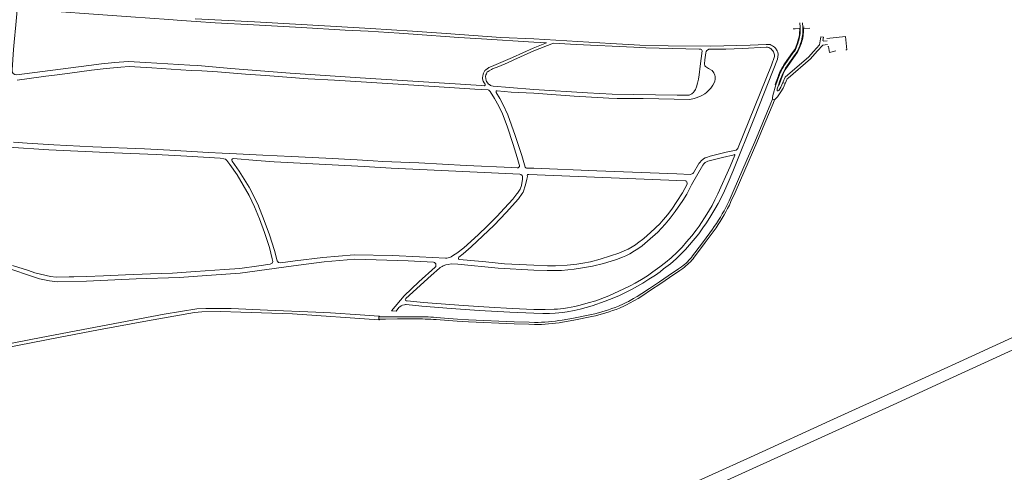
# Model space of a CAD drawing. Extents: x 145000 to 155000, y 457500 to 470000.
# Tile 101 of 196: x 149513 to 150446, y 461372 to 461801. Entities that reach past the tile are written whole.
import ezdxf

# ---------------------------------------------------------------- set-up
doc = ezdxf.new("R2010")
doc.units = 0
doc.header["$LTSCALE"] = 0.2
doc.header["$MEASUREMENT"] = 0
doc.layers.add('kant verharding', color=252, linetype='Continuous', lineweight=0)

msp = doc.modelspace()

# ---------------------------------------------------------------- linework, layer by layer
at = {"layer": 'kant verharding', "lineweight": 0}
for p, q in [((150252.33, 461797.73), (150252.53, 461793.59)), ((150252.33, 461797.73), (150252.53, 461793.59)), ((150252.69, 461791), (150252.53, 461793.59)), ((150255.04, 461793.78), (150254.85, 461797.8)), ((150256.41, 461793.8), (150255.04, 461793.78)), ((150255.04, 461793.73), (150255.04, 461793.78)), ((150252.11, 461790.77), (150252.1, 461790.83)), ((150252.69, 461790.86), (150252.69, 461791)), ((150255.16, 461790.95), (150255.15, 461791.2)), ((150255.69, 461790.97), (150255.65, 461788.75)), ((150249.44, 461775.94), (150250.23, 461778.17)), ((150252.61, 461775.68), (150251.73, 461773.46)), ((150237.69, 461758.83), (150245.34, 461769.56)), ((150238, 461758.27), (150246.04, 461769.56)), ((150240.13, 461756.95), (150247.93, 461767.97)), ((150248.46, 461767.74), (150240.61, 461756.61)), ((149675.31, 461752.76), (149685.44, 461752.31)), ((150229.45, 461739.26), (150232.28, 461747.11)), ((150229.45, 461739.26), (150226.48, 461729.06)), ((150238.27, 461740.21), (150236.08, 461741.17)), ((150230.98, 461733.41), (150230.72, 461733.77)), ((150228.22, 461724.91), (150226.29, 461725.63)), ((149704.84, 461674.44), (149712.2, 461674.16)), ((149865.27, 461525.02), (149869.65, 461524.9)), ((149853.32, 461520.03), (149853.25, 461516.61))]:
    msp.add_line(p, q, dxfattribs=at)
at = {"layer": 'kant verharding', "lineweight": 0, "flags": 128}
for points in [[(149666.26, 461800.05), (149654.2, 461800.89), (149618.11, 461803.48), (149512.5, 461811.21), (149511.27, 461810.85), (149510.5, 461809.95), (149509.34, 461796.05), (149507.8, 461779.42)], [(150231.65, 461767.68), (150231.27, 461769.98), (150231.02, 461770.73), (150230.58, 461771.36), (150229.2, 461773.78), (150228.36, 461774.68), (150227.39, 461775.42), (150226.22, 461776.1), (150225.15, 461776.79), (150223.98, 461777.15), (150222.18, 461777.39), (150220.23, 461777.33), (150205.24, 461776.61), (150167.6, 461775.69), (150127.46, 461776.11), (150100.71, 461776.64), (150073.14, 461778.23), (150000, 461782.68), (149968.81, 461784.05), (149916.98, 461787.61), (149885.02, 461789.86), (149845.51, 461792.32), (149807.32, 461794.6), (149735.37, 461798.76), (149679.27, 461801.7)], [(149950.42, 461782.54), (149929.05, 461783.81), (149885.93, 461787.08), (149872.39, 461788.08), (149843.01, 461789.88), (149821.47, 461790.91), (149779.85, 461793.28), (149751.6, 461795.07), (149734.53, 461796), (149698.22, 461797.79), (149680.15, 461799.1), (149666.26, 461800.05)], [(150247.74, 461792.12), (150245.92, 461792.05)], [(150252.1, 461790.83), (150251.98, 461792.35), (150247.74, 461792.12)], [(150255.15, 461791.42), (150255.04, 461793.73)], [(150261.57, 461792.83), (150255.71, 461792.42), (150255.69, 461790.97)], [(150261.57, 461792.83), (150255.71, 461792.42), (150255.69, 461790.97)], [(150252.64, 461777.41), (150253.68, 461780.83), (150254.44, 461784.15)], [(150255.15, 461791.2), (150255.15, 461791.42)], [(150278.09, 461780.8), (150274.52, 461780.46), (150274.55, 461780.86), (150273.96, 461780.96), (150274.51, 461784.09), (150272.14, 461784.51), (150270.84, 461777.07), (150265.2, 461770.68)], [(150277.88, 461782.88), (150295.4, 461784.73), (150296.61, 461772.35), (150295.69, 461772.2)], [(150277.88, 461782.88), (150295.4, 461784.73), (150296.61, 461772.35), (150295.69, 461772.2)], [(149507.8, 461779.42), (149507.16, 461772.48), (149505.64, 461753.43), (149505.69, 461753.38), (149505.92, 461751.37), (149506.65, 461749.95), (149508.23, 461749), (149510.18, 461748.73), (149517.58, 461749.65), (149578.41, 461757.56), (149590.39, 461758.9)], [(149955.01, 461753.63), (149955.58, 461754.07), (149957.58, 461755.37), (149958.36, 461755.76), (149962.34, 461757.32), (149980, 461764.88), (149999.5, 461773.74), (150012.17, 461778.76), (150000, 461779.61), (149950.42, 461782.54)], [(149960, 461753.64), (149961.11, 461754.21), (149966.85, 461756.33), (149975.21, 461759.81), (149981.24, 461762.68), (150000, 461771.21), (150018.8, 461778.45), (150040.12, 461777.19), (150094.91, 461774.67), (150106.26, 461774.24), (150156.92, 461772.95), (150158.34, 461772.87), (150158.99, 461772.61), (150159.46, 461772.06), (150159.71, 461771.4), (150157.88, 461756.71), (150156.73, 461748.73)], [(150165.99, 461772.72), (150166.75, 461772.94), (150181.98, 461772.96), (150197.89, 461773.65), (150220.4, 461774.8), (150221.58, 461774.82), (150222.85, 461774.36), (150223.77, 461773.95), (150224.59, 461773.37), (150225.34, 461772.71), (150226.03, 461772.03), (150226.68, 461771.27), (150227.19, 461770.44), (150227.8, 461768.61), (150228.07, 461767.66), (150228.13, 461766.08), (150225.23, 461757.7), (150193.78, 461679.66), (150193.4, 461678.96), (150193.1, 461678.59), (150191.79, 461677.4), (150182.32, 461675.33), (150167.36, 461671.63), (150163.62, 461670.44), (150162.4, 461669.89), (150161.05, 461669.06), (150160.15, 461668.43), (150159.17, 461667.52), (150157.42, 461665.61), (150156.61, 461664.59), (150156.18, 461664), (150151.44, 461655.83), (150150.86, 461655.26), (150150.18, 461654.79), (150149.27, 461654.45), (150148.52, 461654.28), (150135.77, 461654.69), (150059.72, 461657.78), (150000, 461660.09)], [(150248.39, 461774.86), (150249.63, 461778.23), (150250.95, 461782.62)], [(150268.77, 461771.05), (150273.86, 461776.79), (150278.45, 461777.22)], [(150286.19, 461771.27), (150280.32, 461769.72), (150279.42, 461775.39), (150278.65, 461775.3)], [(150286.19, 461771.27), (150280.32, 461769.72), (150279.42, 461775.39), (150278.65, 461775.3)], [(149869.65, 461524.9), (149872.28, 461528.38), (149873.02, 461529.02), (149874.56, 461529.97), (149875.61, 461530.35), (149877.62, 461530.92), (149878.4, 461531.04), (149879.15, 461531.03), (149893.86, 461529.53), (149921.78, 461527.47), (149948.19, 461525.58), (149977.54, 461523.87), (150000, 461522.77), (150008.77, 461522.67), (150015.07, 461522.76), (150020.27, 461522.89), (150027.23, 461523.46), (150031.84, 461524.29), (150038.25, 461525.54), (150043.96, 461526.74), (150055.5, 461529.87), (150067.69, 461534.16), (150076.07, 461537.44), (150081.21, 461539.67), (150088.15, 461542.99), (150093.42, 461545.67), (150103.38, 461551.39), (150109.26, 461554.97), (150115.35, 461558.84), (150119.95, 461562.15), (150122.95, 461564.85), (150129.5, 461569.75), (150134.89, 461574.43), (150138.59, 461577.77), (150140.44, 461579.61), (150143.82, 461583.18), (150147.61, 461587.55), (150156.4, 461598.01), (150160.3, 461603.8), (150163.65, 461608.58), (150167.88, 461614.94), (150171.76, 461621.31), (150174.76, 461626.64), (150177.71, 461632.09), (150180.97, 461638.64), (150184.39, 461646.59), (150188.81, 461657.03), (150209.29, 461708.29), (150231.18, 461763.28), (150231.65, 461767.68)], [(150000, 461660.09), (149993.22, 461660.34), (149992.45, 461660.65), (149991.98, 461661.18), (149988.71, 461672.13), (149982.35, 461691.04), (149975.48, 461710.61), (149970.9, 461720.76), (149967.86, 461726.17), (149964.6, 461731.82), (149964.33, 461732.52), (149964.41, 461732.93), (149964.57, 461733.2), (149964.92, 461733.39), (149965.4, 461733.46), (149978.7, 461732.25), (150000, 461731.14), (150038.24, 461728.53), (150071.16, 461726.54), (150079.26, 461726.25), (150103.79, 461726.06), (150147.82, 461725.18), (150152.13, 461726.04), (150154.11, 461726.73), (150157.98, 461728.34), (150159.46, 461729.13), (150162.12, 461730.71), (150163.66, 461731.87), (150166.66, 461734.6), (150167.82, 461735.81), (150169.85, 461738.7), (150171.19, 461741.14), (150171.68, 461742.71), (150172.07, 461744.6), (150172.11, 461745.96), (150171.92, 461747.13), (150171.61, 461748.21), (150170.72, 461750.42), (150169, 461752.57), (150165.71, 461754.69), (150163.64, 461755.89), (150162.68, 461756.59), (150162.06, 461757.25), (150161.75, 461758.9), (150162.16, 461762.8), (150163.16, 461769.35), (150163.57, 461770.57), (150164.16, 461771.52), (150164.79, 461772.03), (150165.99, 461772.72)], [(150241.14, 461745.54), (150262.18, 461763.62), (150268.77, 461771.05)], [(150265.2, 461770.68), (150260.56, 461765.43), (150243.21, 461750.48)], [(149675.31, 461752.76), (149665.65, 461753.34), (149638.17, 461755.35), (149616.62, 461756.35), (149608.92, 461755.83), (149594.71, 461754.67), (149581.03, 461752.96), (149560.52, 461750.28), (149545.99, 461748.32), (149537.76, 461747.29), (149521.8, 461745.18), (149510.67, 461743.6)], [(149590.39, 461758.9), (149603.1, 461760.32), (149615.86, 461761.06), (149632.33, 461760.4), (149674.25, 461757.8)], [(149674.25, 461757.8), (149681.83, 461757.34), (149713.06, 461754.53), (149769.32, 461750.04), (149835.46, 461745.59), (149950.49, 461738.41), (149953.49, 461738.27), (149954, 461738.64), (149954.18, 461739.26), (149954.07, 461739.84), (149953.06, 461741.1), (149952.23, 461742.57), (149951.59, 461744.63), (149951.56, 461745.95), (149951.68, 461747.43), (149951.98, 461749.15), (149952.37, 461750.24), (149952.96, 461751.34), (149953.73, 461752.52), (149954.57, 461753.29), (149955.01, 461753.63)], [(149876.79, 461739.27), (149811.15, 461743.43), (149786.4, 461744.77), (149745.73, 461747.95), (149726.91, 461749.26), (149700.41, 461751.37), (149685.44, 461752.31)], [(150156.73, 461748.73), (150156.14, 461744.62), (150155.33, 461740.82), (150154.18, 461737.36), (150153.21, 461734.74), (150151.89, 461732.62), (150151.36, 461731.98), (150150.62, 461731.18), (150149.87, 461730.59), (150148.61, 461729.9), (150147.23, 461729.36), (150145.53, 461729.2), (150136.05, 461729.18), (150074.49, 461730.22), (150051.05, 461731.57), (150000, 461734.83), (149976.93, 461736.45), (149961.46, 461737.75), (149960.14, 461738.19), (149959.12, 461738.63), (149957.98, 461739.3), (149957.24, 461739.86), (149956.48, 461740.65), (149955.4, 461742.22), (149955.02, 461743.1), (149954.5, 461745.13), (149954.45, 461746.93), (149954.8, 461748.63), (149955.14, 461749.67), (149956.07, 461751.36), (149956.8, 461751.88), (149957.71, 461752.44), (149960, 461753.64)], [(150229.45, 461739.26), (150228.91, 461739.43), (150231.87, 461747.68)], [(150231.89, 461738.71), (150233.31, 461742.83), (150235.46, 461748.36)], [(150235.53, 461747.03), (150233.81, 461742.59), (150232.42, 461738.54), (150231.89, 461738.71)], [(150243.21, 461750.48), (150238.36, 461746.3), (150236.08, 461741.17)], [(150238.27, 461740.21), (150240.37, 461744.88), (150241.14, 461745.54)], [(149848.04, 461667.15), (149857.12, 461666.62), (149891.15, 461665.13), (149935.99, 461662.81), (149979.22, 461660.8), (149984.32, 461660.47), (149985.25, 461660.58), (149985.68, 461660.88), (149986.06, 461661.29), (149986.44, 461661.91), (149986.51, 461662.86), (149986.34, 461663.64), (149984.39, 461670.27), (149980.62, 461682.68), (149974.99, 461699.96), (149970.53, 461711.72), (149966.98, 461719), (149962.96, 461726.24), (149958.91, 461732.91), (149957.6, 461733.9), (149956.78, 461734.24), (149944.11, 461734.99), (149876.79, 461739.27)], [(150228.22, 461724.91), (150230.97, 461727.76), (150234.29, 461732.45), (150236.28, 461735.82), (150238.27, 461740.21)], [(150230.72, 461733.77), (150230.88, 461735.23), (150231.89, 461738.71)], [(150236.08, 461741.17), (150234.13, 461737.03), (150232.2, 461733.71)], [(150226.48, 461729.06), (150226.18, 461726.87), (150226.29, 461725.63)], [(150226.29, 461725.63), (150224.74, 461721.61), (150217.25, 461703.46), (150209.48, 461685.2), (150202.33, 461668.57), (150189.19, 461638.09), (150185.17, 461629.33)], [(150186.98, 461628.49), (150191.02, 461637.27), (150204.17, 461667.78), (150211.32, 461684.41), (150219.1, 461702.68), (150226.84, 461721.41), (150228.22, 461724.91)], [(149506.92, 461684.72), (149519.86, 461683.95), (149545.36, 461682.29), (149582.39, 461680.47), (149631.12, 461678.59), (149655.27, 461677.35), (149691.88, 461675.08), (149704.84, 461674.44)], [(149502.47, 461680.04), (149540.57, 461677.62), (149602.48, 461674.82), (149642.24, 461673.09), (149671.32, 461671.5), (149702.98, 461669.55), (149706.51, 461669.14), (149707.92, 461668.57), (149709.32, 461667.61), (149712.13, 461663.69), (149718.86, 461654.02), (149730.53, 461634.44), (149735.59, 461623.66), (149740.11, 461612.21), (149744.92, 461599.37), (149749.52, 461585.14), (149752.25, 461574.28), (149752.79, 461571.85), (149752.04, 461570.12), (149750.39, 461569.16), (149739.44, 461567.58), (149721.5, 461565.29), (149707.02, 461564.33), (149679.38, 461562.28), (149657.86, 461560.75), (149636.87, 461560.22), (149613.33, 461559.34), (149592.29, 461558.21), (149576.18, 461557.57), (149564.1, 461557.28)], [(149712.2, 461674.16), (149743.28, 461672.66), (149770.61, 461671.17), (149802.94, 461669.62), (149832.64, 461668.04), (149848.04, 461667.15)], [(150000, 461526.54), (150007.17, 461526.38), (150010.75, 461526.4), (150019.33, 461526.58), (150022.61, 461526.75), (150028.21, 461527.33), (150031.97, 461527.99), (150038.86, 461529.31), (150044.05, 461530.54), (150051.72, 461532.63), (150058.79, 461534.74), (150067.24, 461537.72), (150071.28, 461539.28), (150085.35, 461545.82), (150091.35, 461548.82), (150096.05, 461551.4), (150102.13, 461554.88), (150107.71, 461558.38), (150112.8, 461562.01), (150119.59, 461566.93), (150124.93, 461570.99), (150130.2, 461575.35), (150135.95, 461580.82), (150140.59, 461585.41), (150144.86, 461590.3), (150149.73, 461596.16), (150153.88, 461601.43), (150156.84, 461605.41), (150164.22, 461616.55), (150166.71, 461620.73), (150169.2, 461625.01), (150171.82, 461630.19), (150174.47, 461635.82), (150186.15, 461661.69), (150190.69, 461672.38), (150190.65, 461672.73), (150190.33, 461673.03), (150189.95, 461672.91), (150179.05, 461670.3), (150164.88, 461666.78), (150162.49, 461665.51), (150161.29, 461664.33), (150160.33, 461663.09), (150149.63, 461644.37), (150145.01, 461635.73), (150141.43, 461629.73), (150134.13, 461619.21), (150129.27, 461612.78), (150124.7, 461607.26), (150120.99, 461603.24)], [(149984.12, 461635.9), (149980.35, 461630.97), (149976.41, 461626.6), (149971.97, 461622.06), (149965.46, 461614.86), (149956.08, 461605.65), (149947.25, 461597.21), (149933.72, 461584.73), (149927.28, 461579.66), (149924.12, 461577.8), (149921.85, 461576.31), (149920.44, 461575.78), (149918.96, 461575.33), (149917.63, 461575.05), (149916.48, 461574.89), (149891.64, 461576.37), (149866.19, 461577.56), (149829.81, 461578.27), (149800.21, 461575.72), (149773.93, 461572.4), (149760.1, 461570.46), (149758.04, 461571.01), (149756.91, 461572.56), (149754.38, 461582.17), (149749.73, 461597.16), (149744.69, 461610.81), (149738.64, 461626.1), (149730.28, 461642.28), (149720.83, 461657.43), (149714.42, 461666.78), (149713.96, 461667.71), (149714.02, 461668.46), (149714.49, 461669.05), (149715.09, 461669.37), (149737.56, 461667.43), (149753.98, 461666.25), (149760.41, 461665.74), (149839.38, 461661.67)], [(149839.38, 461661.67), (149864.79, 461660.36), (149912.54, 461658), (149986.88, 461654.43), (149987.97, 461654.06), (149989.04, 461653.34), (149989.38, 461652.49), (149989.42, 461651.94), (149989.31, 461649.86), (149988.39, 461643.73), (149987.25, 461640.38), (149984.61, 461636.54), (149984.12, 461635.9)], [(150120.76, 461609), (150123.06, 461611.63), (150126.68, 461616.15), (150131.05, 461621.49), (150135.79, 461628.73), (150141.04, 461636.86), (150145.54, 461645.15), (150145.52, 461645.63), (150145.28, 461647.11), (150144.94, 461647.76), (150144.34, 461648.14), (150143.62, 461648.35), (149995.3, 461654.35), (149994.55, 461654.14), (149994.17, 461653.77), (149993.96, 461653.07), (149994, 461652.44), (149993.59, 461649.85), (149992.33, 461644.31), (149990.04, 461637.6), (149989.06, 461636.16)], [(149989.06, 461636.16), (149985.63, 461631.08), (149973.96, 461618.34), (149962.51, 461606.34), (149940.75, 461585.7), (149933.07, 461578.99), (149928.99, 461575.93), (149928.69, 461575.36), (149928.63, 461574.78), (149928.87, 461574.18), (149929.34, 461573.82), (149936.85, 461573.01), (149954.58, 461571.47), (149972.43, 461569.71), (150000, 461568.34), (150012.94, 461567.88), (150020.79, 461567.86), (150031.8, 461568.47), (150040.74, 461569.39), (150046.6, 461570.12), (150053.71, 461571.48), (150062.94, 461573.9), (150072.87, 461577.12), (150080.72, 461579.78), (150085.61, 461581.79), (150089.43, 461583.58), (150093.3, 461585.7), (150096.64, 461587.74), (150098.23, 461589.26), (150104.25, 461593.71), (150110.6, 461599.23), (150119.83, 461607.93), (150120.76, 461609)], [(150120.99, 461603.24), (150117.65, 461599.69), (150107.95, 461591.22), (150102.76, 461586.52), (150098.61, 461583.7), (150095.57, 461581.8), (150090.99, 461579.19), (150087.37, 461577.32), (150084.06, 461575.9), (150078.41, 461573.67), (150073.45, 461572.01), (150066.08, 461569.9), (150055.75, 461567.51), (150048.11, 461566), (150038.34, 461564.43), (150026.41, 461563.39), (150012.9, 461563.26), (150000, 461563.62), (149966.46, 461565.56), (149928.04, 461569.21), (149921.8, 461569.53), (149919.09, 461569.15), (149916.61, 461568.58), (149914.33, 461567.64), (149913.41, 461567.21), (149911.52, 461566.09), (149910.73, 461565.57), (149902.75, 461558.44), (149878.74, 461536.76), (149878.4, 461536.07), (149878.34, 461535.59), (149878.58, 461534.96), (149879.03, 461534.73), (149880.15, 461534.49), (149895.55, 461533.01), (149933.29, 461530.05), (149957.71, 461528.53), (149979.76, 461527.23), (150000, 461526.54)], [(150171.19, 461604.98), (150169.4, 461602.41), (150160.92, 461590.92), (150152.73, 461579.92), (150150.6, 461577.17)], [(150152.18, 461575.96), (150154.32, 461578.71), (150162.53, 461589.73), (150171.03, 461601.25), (150172.83, 461603.84)], [(149495.93, 461567.32), (149531.57, 461555.56), (149541.14, 461553.58), (149548.7, 461552.67), (149576.17, 461553.06), (149623.43, 461555.33), (149664.06, 461556.78), (149694.6, 461558.94), (149721.94, 461560.81), (149772.52, 461567.61), (149801.55, 461571.42), (149830.55, 461573.92), (149880.94, 461572.46), (149905.12, 461571.23), (149906.14, 461570.97), (149906.73, 461570.34), (149907.14, 461569.7), (149907.33, 461568.78), (149907.32, 461567.83), (149907.18, 461567.08), (149906.8, 461566.51), (149891.31, 461552.51), (149877.39, 461539.38), (149865.27, 461525.02)], [(149506.02, 461568.07), (149521.17, 461563.17), (149527.13, 461561.03), (149542.03, 461557.56), (149547.56, 461557.1), (149559.94, 461557.18), (149564.1, 461557.28)], [(150140.1, 461566.86), (150137.22, 461564.86), (150127.55, 461558.32), (150119.26, 461552.68), (150109.66, 461546.21), (150102.39, 461541.41), (150097.96, 461538.64), (150094.52, 461536.66), (150089.88, 461534.11), (150087.71, 461532.97), (150085.2, 461531.77), (150080.4, 461529.64)], [(150081.19, 461527.81), (150086.04, 461529.96), (150088.6, 461531.19), (150090.83, 461532.35), (150095.5, 461534.92), (150098.98, 461536.93), (150103.47, 461539.73), (150110.77, 461544.54), (150120.38, 461551.03), (150128.67, 461556.66), (150138.35, 461563.21), (150141.26, 461565.23)], [(149853.25, 461516.61), (149771.48, 461522.23), (149722.4, 461523.91), (149703.08, 461524.34), (149685.6, 461524.17), (149678.49, 461523.45), (149633.95, 461515.66), (149587.51, 461507.2), (149549.72, 461500), (149177.03, 461427.4), (149146.42, 461422.16), (149126.93, 461418.76), (149000, 461393.68), (148980.46, 461390.18), (148971.57, 461388.47), (148968.77, 461388.18), (148964.9, 461387.96), (148961.85, 461387.89), (148959.75, 461388), (148956.32, 461388.33), (148955.67, 461387.92), (148955.23, 461387.37), (148955.08, 461386.87), (148955.13, 461386.4)], [(149853.32, 461520.03), (149835.71, 461521.41), (149807.35, 461523.25), (149793.69, 461523.89), (149747.8, 461525.78), (149713.39, 461527.27), (149689.17, 461527.28), (149680.73, 461526.91), (149649.7, 461521.95), (149578.05, 461508.31), (149533.14, 461500), (149233.17, 461441.58), (149185.23, 461432.07), (149172.19, 461429.66), (149130.35, 461422.39), (149074.85, 461411.46)], [(150054.79, 461521.6), (150037.75, 461518.1), (150027.08, 461516.33)], [(149853.25, 461516.61), (149853.59, 461516.65), (149854.32, 461517.33), (149856.77, 461517.3), (149859.7, 461517.34), (149870.94, 461517.43), (149886.98, 461517.59)], [(149886.97, 461519.59), (149870.92, 461519.43), (149854.35, 461519.35), (149853.63, 461520.05), (149853.32, 461520.03)], [(149907.57, 461516.86), (149919.32, 461516), (149927.59, 461515.37), (149938.11, 461514.74), (149981.38, 461512.88), (149995.56, 461512.35), (150000.82, 461512.18)], [(150000.84, 461514.18), (149995.63, 461514.35), (149981.45, 461514.87), (149938.21, 461516.74), (149927.73, 461517.37), (149919.46, 461518), (149907.71, 461518.86)], [(150027.4, 461514.36), (150038.11, 461516.14), (150055.21, 461519.64)], [(150040.93, 461312.03), (150122.48, 461348.98), (150208.84, 461388.17), (150280.52, 461420.96), (150349.64, 461452.16), (150403.52, 461476.8), (150453.72, 461500)], [(150166.7, 461357.25), (150340.52, 461436.24), (150397.63, 461462.25), (150479.62, 461500)]]:
    msp.add_lwpolyline(points, dxfattribs=at)
at = {"layer": 'kant verharding', "lineweight": 0}
for centre, radius, start, end in [((150213.53, 461791.85), 39.17, 339.55901, 358.55139), ((150221.05, 461791.01), 31.06, 344.32518, 359.54856), ((150223.2, 461790.88), 31.96, 347.84034, 0.12674), ((150222.15, 461786.42), 28.67, 323.97801, 336.23028), ((150226.51, 461784.08), 24.34, 323.37809, 340.45642), ((150218.78, 461788.39), 35.6, 324.99005, 342.03045), ((150273.76, 461732.9), 40.76, 144.42767, 159.7146), ((150030.24, 461702.07), 173.15, 325.43967, 334.85299), ((150110.37, 461607.62), 52.45, 306.0851, 322.86684), ((150023.04, 461667.44), 151.26, 282.27845, 292.60881), ((149886.23, 461203.83), 315.76, 86.09824, 89.86552), ((150000.03, 461685.43), 173.25, 270.26145, 279.0921)]:
    msp.add_arc(centre, radius, start, end, dxfattribs=at)
at = {"layer": 'kant verharding', "lineweight": 0, "extrusion": (0, 0, -1)}
for centre, radius, start, end in [((-150207.76, 461793.03), 48.09, 185.10919, 201.14888), ((-150221.84, 461786.75), 32.71, 203.97719, 215.54061), ((-150275.78, 461731.86), 46.67, 19.81741, 35.30893), ((-150275.35, 461732.08), 45.62, 19.23775, 35.02907), ((-150272.91, 461733.57), 40.27, 21.55676, 35.49665), ((-150231.4, 461734.31), 0.993, 216.80478, 295.29961), ((-150030.31, 461702.02), 171.06, 205.14539, 214.55953), ((-150110.38, 461607.61), 50.44, 217.11866, 233.89452), ((-150023.02, 461667.51), 149.33, 247.40203, 257.71419), ((-149886.22, 461203.5), 314.09, 90.1386, 93.89884), ((-150000, 461685.76), 171.57, 260.91987, 269.72021)]:
    msp.add_arc(centre, radius, start, end, dxfattribs=at)

doc.saveas('drawing.dxf')
